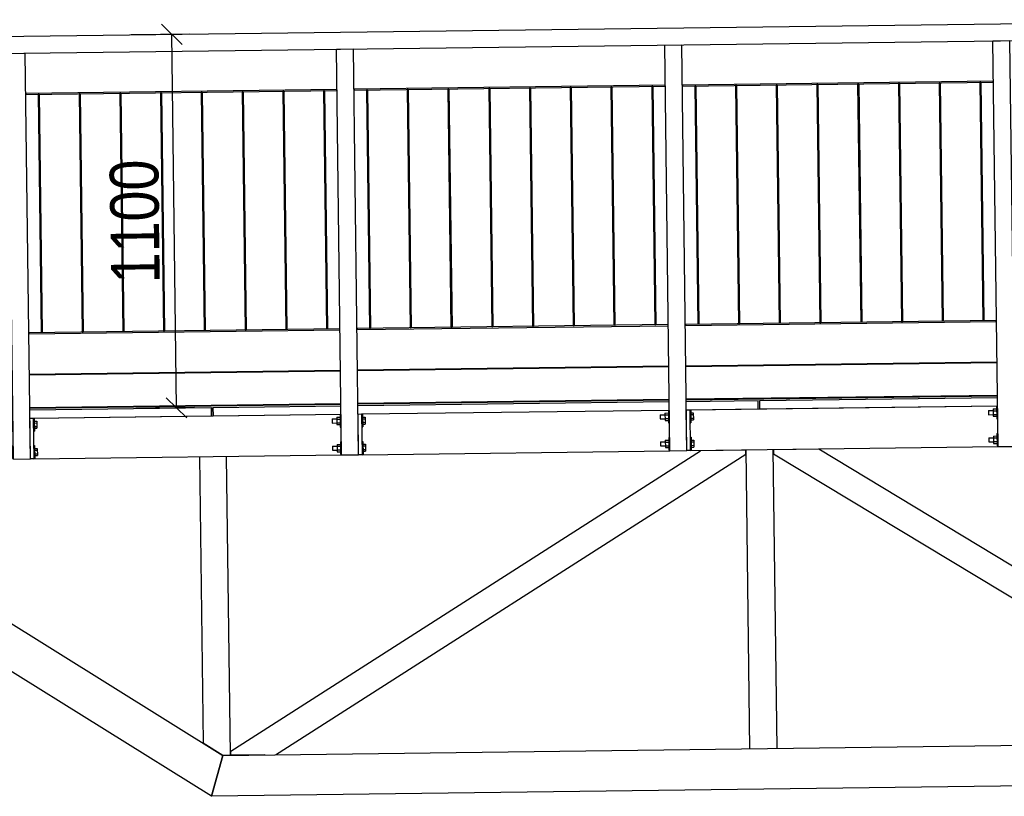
# Model space of a CAD drawing. Header units: millimetres. Extents: x 1838 to 190192, y -28 to 11710.
# Tile 69 of 80: x 132244 to 135144, y 2042 to 4329. Entities that reach past the tile are written whole.
import ezdxf

# ---------------------------------------------------------------- set-up
doc = ezdxf.new("R2010")
doc.units = ezdxf.units.MM
doc.styles.add('Arial Narrow', font='ARIALN.TTF', dxfattribs={"height": 0.2})

# ---------------------------------------------------------------- blocks, each defined once
blk = doc.blocks.new('Part-72779 - 72541')
at = {"color": 7}
for p, q in [((132301.5, 4109.6), (132298.5, 4109.5)), ((132298.5, 4109.5), (132307.4, 3407.6)), ((132301.5, 4109.6), (132310.4, 3407.6)), ((132310.4, 3407.6), (132307.4, 3407.6))]:
    blk.add_line(p, q, dxfattribs=at)
blk = doc.blocks.new('Part-72572 - 72541')
at = {"color": 7}
for p, q in [((132808.7, 3187.5), (132808.8, 3187.5)), ((132808.8, 3187.5), (132809.1, 3162.5))]:
    blk.add_line(p, q, dxfattribs=at)
blk = doc.blocks.new('Part-72573 - 72541')
at = {"color": 7}
for p, q in [((135173.3, 3217.5), (136028.5, 3228.4)), ((136028.8, 3203.4), (136028.5, 3228.4)), ((134423.6, 3208), (135123.3, 3216.9)), ((134424, 3183), (134423.6, 3208)), ((134424, 3183), (135123.7, 3191.9)), ((135183.6, 3192.6), (136028.8, 3203.4))]:
    blk.add_line(p, q, dxfattribs=at)
blk = doc.blocks.new('Part-72574 - 72541')
at = {"color": 7}
for p, q in [((131154.5, 3166.4), (131256.9, 3167.7)), ((131154.9, 3141.4), (131154.5, 3166.4)), ((131306.9, 3168.4), (132223.5, 3180)), ((132273.5, 3180.6), (132808.7, 3187.5)), ((132283.8, 3155.8), (132809, 3162.5)), ((132809, 3162.5), (132808.7, 3187.5)), ((131154.9, 3141.4), (131257.2, 3142.7)), ((131317.2, 3143.5), (132223.8, 3155))]:
    blk.add_line(p, q, dxfattribs=at)
blk = doc.blocks.new('Part-72584 - 72541')
at = {"color": 7}
for p, q in [((132842, 2162.8), (142453.5, 2285)), ((143969, 2184.3), (132808.3, 2042.4)), ((132808.3, 2042.4), (132842, 2162.8))]:
    blk.add_line(p, q, dxfattribs=at)
blk = doc.blocks.new('Part-72588 - 72541')
at = {"color": 7}
for p, q in [((131235.7, 3022.4), (131258.7, 3022.7)), ((132808.3, 2042.4), (131235.7, 3022.4)), ((131318.7, 3023.5), (131458.1, 3025.3)), ((131458.1, 3025.3), (132842, 2162.8)), ((132842, 2162.8), (132808.3, 2042.4))]:
    blk.add_line(p, q, dxfattribs=at)
blk = doc.blocks.new('Part-72590 - 72541')
at = {"color": 7}
for p, q in [((134394.2, 2182.5), (134383, 3062.5)), ((134474.2, 2183.5), (134463, 3063.5))]:
    blk.add_line(p, q, dxfattribs=at)
blk = doc.blocks.new('Part-72759 - 72541')
at = {"color": 7}
for p, q in [((133176.8, 4242.2), (133226.8, 4242.9)), ((133191.9, 3047.3), (133176.8, 4242.2)), ((133241.9, 3047.9), (133226.8, 4242.9)), ((133191.9, 3047.3), (133241.9, 3047.9))]:
    blk.add_line(p, q, dxfattribs=at)
blk = doc.blocks.new('Part-72591 - 72541')
at = {"color": 7}
for p, q in [((132773.1, 3042), (132783.8, 2200.2)), ((132864.3, 2164.1), (132853.1, 3043)), ((132783.8, 2200.2), (132842.2, 2163.8)), ((132842.2, 2163.8), (132864.3, 2164.1))]:
    blk.add_line(p, q, dxfattribs=at)
blk = doc.blocks.new('Bolt-73272 - 72541')
at = {"color": 7}
for p, q in [((132197, 3141.2), (132211, 3141.3)), ((132197, 3141.2), (132197, 3140.4)), ((132197, 3140.4), (132197.1, 3129.2)), ((132210.9, 3146.3), (132220.9, 3146.4)), ((132210.9, 3146.3), (132211.2, 3124.4)), ((132211, 3140.8), (132221, 3141)), ((132220.8, 3154), (132221.3, 3117)), ((132220.8, 3154), (132223.8, 3154)), ((132283.8, 3154.8), (132286.8, 3154.8)), ((132286.8, 3154.8), (132287.3, 3117.8)), ((132286.9, 3146.7), (132294.4, 3146.8)), ((132287, 3141.5), (132294.5, 3141.6)), ((132294.4, 3146.8), (132294.7, 3126)), ((132197.1, 3129.2), (132211.1, 3129.3)), ((132211.1, 3129.9), (132221.1, 3130)), ((132211.2, 3124.4), (132221.2, 3124.5)), ((132221.3, 3117), (132224.3, 3117)), ((132284.3, 3117.8), (132287.3, 3117.8)), ((132287.1, 3131.1), (132294.6, 3131.2)), ((132287.2, 3125.9), (132294.7, 3126)), ((132221.8, 3074), (132222.3, 3037)), ((132221.8, 3074), (132224.8, 3074)), ((132284.8, 3074.8), (132287.8, 3074.8)), ((132287.8, 3074.8), (132288.3, 3037.8)), ((132198, 3061.2), (132212, 3061.4)), ((132198, 3061.2), (132198, 3060.4)), ((132198, 3060.4), (132198.1, 3049.2)), ((132198.1, 3049.2), (132212.1, 3049.4)), ((132211.9, 3066.3), (132221.9, 3066.5)), ((132211.9, 3066.3), (132212.2, 3044.4)), ((132212, 3060.8), (132222, 3061)), ((132212.1, 3049.9), (132222.1, 3050)), ((132287.9, 3066.7), (132295.4, 3066.8)), ((132288, 3061.5), (132295.5, 3061.6)), ((132288.1, 3051.1), (132295.6, 3051.2)), ((132288.2, 3045.9), (132295.7, 3046)), ((132295.4, 3066.8), (132295.7, 3046)), ((132212.2, 3044.4), (132222.2, 3044.5)), ((132222.3, 3037), (132225.3, 3037)), ((132285.3, 3037.8), (132288.3, 3037.8))]:
    blk.add_line(p, q, dxfattribs=at)
blk = doc.blocks.new('Part-72714 - 72541')
at = {"color": 7}
for p, q in [((132813.8, 3187.5), (133190.1, 3192.3)), ((133240.1, 3192.9), (134156.7, 3204.6)), ((134206.7, 3205.2), (134418.6, 3207.9)), ((134419, 3182.9), (134418.6, 3207.9)), ((132814.1, 3162.5), (132813.8, 3187.5)), ((132814.1, 3162.5), (133190.4, 3167.3)), ((133250.4, 3168.1), (134157, 3179.6)), ((134217, 3180.4), (134419, 3182.9))]:
    blk.add_line(p, q, dxfattribs=at)
blk = doc.blocks.new('Part-72676 - 72541')
at = {"color": 7}
for p, q in [((134597, 3064.2), (134464, 3062.5)), ((134464, 3062.5), (134464.1, 3050.9)), ((134464.1, 3050.9), (135870, 2202.3)), ((136002.9, 2215.5), (134597, 3064.2)), ((135870, 2202.3), (136003, 2204)), ((136003, 2204), (136002.9, 2215.5))]:
    blk.add_line(p, q, dxfattribs=at)
blk = doc.blocks.new('Part-72677 - 72541')
at = {"color": 7}
for p, q in [((132865.1, 2175.6), (134249, 3059.8)), ((132996.7, 2164.8), (134382.1, 3049.9)), ((134382, 3061.4), (134249, 3059.8)), ((134382.1, 3049.9), (134382, 3061.4)), ((132865.3, 2164.1), (132865.1, 2175.6)), ((132865.3, 2164.1), (132965.5, 2165.4)), ((132965.5, 2164.4), (132965.5, 2165.4))]:
    blk.add_line(p, q, dxfattribs=at)
blk = doc.blocks.new('Part-72613 - 72541')
at = {"color": 7}
for p, q in [((132793.9, 2192.7), (132793.9, 2193.9)), ((132798, 2190.2), (132797.9, 2191.4)), ((132850.3, 2162.9), (132850.3, 2163.9)), ((132854.3, 2162.9), (132854.3, 2163.9))]:
    blk.add_line(p, q, dxfattribs=at)
blk = doc.blocks.new('Part-72825 - 72541')
at = {"color": 7}
for p, q in [((133177.8, 4123.7), (132262.1, 4112.1)), ((132262.2, 4109.1), (133177.8, 4120.7)), ((133177.8, 4120.7), (133177.8, 4123.7)), ((132262.1, 4112.1), (132262.2, 4109.1))]:
    blk.add_line(p, q, dxfattribs=at)
blk = doc.blocks.new('Part-72781 - 72541')
at = {"color": 7}
for p, q in [((132541.5, 4112.6), (132538.5, 4112.6)), ((132538.5, 4112.6), (132547.4, 3410.6)), ((132541.5, 4112.6), (132550.4, 3410.7)), ((132550.4, 3410.7), (132547.4, 3410.6))]:
    blk.add_line(p, q, dxfattribs=at)
blk = doc.blocks.new('Part-72758 - 72541')
at = {"color": 7}
for p, q in [((132210.1, 4229.9), (132260.1, 4230.6)), ((132225.3, 3035), (132210.1, 4229.9)), ((132275.3, 3035.7), (132260.1, 4230.6)), ((132225.3, 3035), (132275.3, 3035.7))]:
    blk.add_line(p, q, dxfattribs=at)
blk = doc.blocks.new('Part-72760 - 72541')
at = {"color": 7}
for p, q in [((134143.4, 4254.5), (134193.4, 4255.1)), ((134158.6, 3059.6), (134143.4, 4254.5)), ((134208.6, 3060.2), (134193.4, 4255.1)), ((134158.6, 3059.6), (134208.6, 3060.2))]:
    blk.add_line(p, q, dxfattribs=at)
blk = doc.blocks.new('Part-72761 - 72541')
at = {"color": 7}
for p, q in [((135110, 4266.8), (135160, 4267.4)), ((135125.2, 3071.9), (135110, 4266.8)), ((135175.2, 3072.5), (135160, 4267.4)), ((135125.2, 3071.9), (135175.2, 3072.5))]:
    blk.add_line(p, q, dxfattribs=at)
blk = doc.blocks.new('Part-72765 - 72541')
at = {"color": 7}
for p, q in [((133186.7, 3418.8), (132271.1, 3407.1)), ((132271.1, 3404.1), (133186.8, 3415.8)), ((132271.1, 3407.1), (132271.1, 3404.1)), ((133186.8, 3415.8), (133186.7, 3418.8))]:
    blk.add_line(p, q, dxfattribs=at)
blk = doc.blocks.new('Part-72766 - 72541')
at = {"color": 7}
for p, q in [((134153.3, 3431.1), (133237.7, 3419.4)), ((133237.8, 3416.4), (134153.4, 3428.1)), ((134153.4, 3428.1), (134153.3, 3431.1)), ((133237.7, 3419.4), (133237.8, 3416.4))]:
    blk.add_line(p, q, dxfattribs=at)
blk = doc.blocks.new('Part-72767 - 72541')
at = {"color": 7}
for p, q in [((135120, 3443.4), (134204.3, 3431.7)), ((134204.3, 3431.7), (134204.4, 3428.7)), ((134204.4, 3428.7), (135120, 3440.4)), ((135120, 3440.4), (135120, 3443.4))]:
    blk.add_line(p, q, dxfattribs=at)
blk = doc.blocks.new('Part-72780 - 72541')
at = {"color": 7}
for p, q in [((132421.5, 4111.1), (132418.5, 4111.1)), ((132418.5, 4111.1), (132427.4, 3409.1)), ((132421.5, 4111.1), (132430.4, 3409.2)), ((132430.4, 3409.2), (132427.4, 3409.1))]:
    blk.add_line(p, q, dxfattribs=at)
blk = doc.blocks.new('Part-72782 - 72541')
at = {"color": 7}
for p, q in [((132661.5, 4114.2), (132658.5, 4114.1)), ((132658.5, 4114.1), (132667.4, 3412.2)), ((132661.5, 4114.2), (132670.4, 3412.2)), ((132670.4, 3412.2), (132667.4, 3412.2))]:
    blk.add_line(p, q, dxfattribs=at)
blk = doc.blocks.new('Part-72783 - 72541')
at = {"color": 7}
for p, q in [((132781.5, 4115.7), (132778.5, 4115.6)), ((132778.5, 4115.6), (132787.4, 3413.7)), ((132781.5, 4115.7), (132790.4, 3413.7)), ((132790.4, 3413.7), (132787.4, 3413.7))]:
    blk.add_line(p, q, dxfattribs=at)
blk = doc.blocks.new('Part-72784 - 72541')
at = {"color": 7}
for p, q in [((132901.5, 4117.2), (132898.5, 4117.2)), ((132898.5, 4117.2), (132907.4, 3415.2)), ((132901.5, 4117.2), (132910.4, 3415.3)), ((132910.4, 3415.3), (132907.4, 3415.2))]:
    blk.add_line(p, q, dxfattribs=at)
blk = doc.blocks.new('Part-72785 - 72541')
at = {"color": 7}
for p, q in [((133021.5, 4118.7), (133018.5, 4118.7)), ((133018.5, 4118.7), (133027.4, 3416.7)), ((133021.5, 4118.7), (133030.4, 3416.8)), ((133030.4, 3416.8), (133027.4, 3416.7))]:
    blk.add_line(p, q, dxfattribs=at)
blk = doc.blocks.new('Part-72786 - 72541')
at = {"color": 7}
for p, q in [((133141.5, 4120.3), (133138.5, 4120.2)), ((133138.5, 4120.2), (133147.4, 3418.3)), ((133141.5, 4120.3), (133150.4, 3418.3)), ((133150.4, 3418.3), (133147.4, 3418.3))]:
    blk.add_line(p, q, dxfattribs=at)
blk = doc.blocks.new('Part-72787 - 72541')
at = {"color": 7}
for p, q in [((133268.1, 4121.9), (133265.1, 4121.8)), ((133265.1, 4121.8), (133274.1, 3419.9)), ((133268.1, 4121.9), (133277.1, 3419.9)), ((133277.1, 3419.9), (133274.1, 3419.9))]:
    blk.add_line(p, q, dxfattribs=at)
blk = doc.blocks.new('Part-72788 - 72541')
at = {"color": 7}
for p, q in [((133388.1, 4123.4), (133385.1, 4123.4)), ((133385.1, 4123.4), (133394.1, 3421.4)), ((133388.1, 4123.4), (133397.1, 3421.4)), ((133397.1, 3421.4), (133394.1, 3421.4))]:
    blk.add_line(p, q, dxfattribs=at)
blk = doc.blocks.new('Part-72789 - 72541')
at = {"color": 7}
for p, q in [((133508.1, 4124.9), (133505.1, 4124.9)), ((133505.1, 4124.9), (133514, 3422.9)), ((133508.1, 4124.9), (133517, 3423)), ((133517, 3423), (133514, 3422.9))]:
    blk.add_line(p, q, dxfattribs=at)
blk = doc.blocks.new('Part-72790 - 72541')
at = {"color": 7}
for p, q in [((133628.1, 4126.4), (133625.1, 4126.4)), ((133625.1, 4126.4), (133634, 3424.5)), ((133628.1, 4126.4), (133637, 3424.5)), ((133637, 3424.5), (133634, 3424.5))]:
    blk.add_line(p, q, dxfattribs=at)
blk = doc.blocks.new('Part-72791 - 72541')
at = {"color": 7}
for p, q in [((133748.1, 4128), (133745.1, 4127.9)), ((133745.1, 4127.9), (133754, 3426)), ((133748.1, 4128), (133757, 3426)), ((133757, 3426), (133754, 3426))]:
    blk.add_line(p, q, dxfattribs=at)
blk = doc.blocks.new('Part-72792 - 72541')
at = {"color": 7}
for p, q in [((133868.1, 4129.5), (133865.1, 4129.5)), ((133865.1, 4129.5), (133874, 3427.5)), ((133868.1, 4129.5), (133877, 3427.6)), ((133877, 3427.6), (133874, 3427.5))]:
    blk.add_line(p, q, dxfattribs=at)
blk = doc.blocks.new('Part-72793 - 72541')
at = {"color": 7}
for p, q in [((133988.1, 4131), (133985.1, 4131)), ((133985.1, 4131), (133994, 3429)), ((133988.1, 4131), (133997, 3429.1)), ((133997, 3429.1), (133994, 3429))]:
    blk.add_line(p, q, dxfattribs=at)
blk = doc.blocks.new('Part-72794 - 72541')
at = {"color": 7}
for p, q in [((134108.1, 4132.5), (134105.1, 4132.5)), ((134105.1, 4132.5), (134114, 3430.6)), ((134108.1, 4132.5), (134117, 3430.6)), ((134117, 3430.6), (134114, 3430.6))]:
    blk.add_line(p, q, dxfattribs=at)
blk = doc.blocks.new('Part-72795 - 72541')
at = {"color": 7}
for p, q in [((134234.8, 4134.2), (134231.8, 4134.1)), ((134231.8, 4134.1), (134240.7, 3432.2)), ((134234.8, 4134.2), (134243.7, 3432.2)), ((134243.7, 3432.2), (134240.7, 3432.2))]:
    blk.add_line(p, q, dxfattribs=at)
blk = doc.blocks.new('Part-72796 - 72541')
at = {"color": 7}
for p, q in [((134354.7, 4135.7), (134351.7, 4135.6)), ((134351.7, 4135.6), (134360.7, 3433.7)), ((134354.7, 4135.7), (134363.7, 3433.7)), ((134363.7, 3433.7), (134360.7, 3433.7))]:
    blk.add_line(p, q, dxfattribs=at)
blk = doc.blocks.new('Part-72797 - 72541')
at = {"color": 7}
for p, q in [((134474.7, 4137.2), (134471.7, 4137.2)), ((134471.7, 4137.2), (134480.7, 3435.2)), ((134474.7, 4137.2), (134483.7, 3435.3)), ((134483.7, 3435.3), (134480.7, 3435.2))]:
    blk.add_line(p, q, dxfattribs=at)
blk = doc.blocks.new('Part-72798 - 72541')
at = {"color": 7}
for p, q in [((134594.7, 4138.7), (134591.7, 4138.7)), ((134591.7, 4138.7), (134600.7, 3436.8)), ((134594.7, 4138.7), (134603.7, 3436.8)), ((134603.7, 3436.8), (134600.7, 3436.8))]:
    blk.add_line(p, q, dxfattribs=at)
blk = doc.blocks.new('Part-72799 - 72541')
at = {"color": 7}
for p, q in [((134714.7, 4140.3), (134711.7, 4140.2)), ((134711.7, 4140.2), (134720.6, 3438.3)), ((134714.7, 4140.3), (134723.6, 3438.3)), ((134723.6, 3438.3), (134720.6, 3438.3))]:
    blk.add_line(p, q, dxfattribs=at)
blk = doc.blocks.new('Part-72800 - 72541')
at = {"color": 7}
for p, q in [((134834.7, 4141.8), (134831.7, 4141.7)), ((134831.7, 4141.7), (134840.6, 3439.8)), ((134834.7, 4141.8), (134843.6, 3439.8)), ((134843.6, 3439.8), (134840.6, 3439.8))]:
    blk.add_line(p, q, dxfattribs=at)
blk = doc.blocks.new('Part-72801 - 72541')
at = {"color": 7}
for p, q in [((134954.7, 4143.3), (134951.7, 4143.3)), ((134951.7, 4143.3), (134960.6, 3441.3)), ((134954.7, 4143.3), (134963.6, 3441.4)), ((134963.6, 3441.4), (134960.6, 3441.3))]:
    blk.add_line(p, q, dxfattribs=at)
blk = doc.blocks.new('Part-72802 - 72541')
at = {"color": 7}
for p, q in [((135074.7, 4144.8), (135071.7, 4144.8)), ((135071.7, 4144.8), (135080.6, 3442.9)), ((135074.7, 4144.8), (135083.6, 3442.9)), ((135083.6, 3442.9), (135080.6, 3442.9))]:
    blk.add_line(p, q, dxfattribs=at)
blk = doc.blocks.new('Part-72823 - 72541')
at = {"color": 7}
for p, q in [((133238.8, 3297.9), (134155.4, 3309.5)), ((133238.8, 3295.9), (134155.4, 3307.5)), ((134205.4, 3310.2), (135122, 3321.9)), ((134205.4, 3308.2), (135122, 3319.9)), ((136083.1, 3334.1), (135172, 3322.5)), ((135172, 3320.5), (136083.2, 3332.1)), ((136083.1, 3334.1), (136083.3, 3324.1)), ((131305.5, 3273.3), (132222.2, 3284.9)), ((131305.6, 3271.3), (132222.2, 3282.9)), ((132272.1, 3285.6), (133188.8, 3297.2)), ((132272.2, 3283.6), (133188.8, 3295.2)), ((131023.6, 3269.7), (131255.5, 3272.6)), ((131023.6, 3267.7), (131255.6, 3270.6)), ((131024.8, 3171.7), (131023.6, 3269.7)), ((134206.6, 3212.2), (135123.2, 3223.9)), ((134206.7, 3210.2), (135123.3, 3221.9)), ((135173.2, 3224.5), (136084.4, 3236.1)), ((135173.3, 3222.5), (136084.4, 3234.1)), ((136084.4, 3236.1), (136084.3, 3244.1)), ((136084.4, 3236.1), (136084.4, 3234.1)), ((132273.4, 3187.6), (133190, 3199.2)), ((132273.4, 3185.6), (133190, 3197.2)), ((133240, 3199.9), (134156.6, 3211.6)), ((133240, 3197.9), (134156.7, 3209.6)), ((131024.8, 3171.7), (131256.8, 3174.6)), ((131024.8, 3169.7), (131256.8, 3172.6)), ((131024.8, 3169.7), (131024.8, 3171.7)), ((131306.8, 3175.3), (132223.4, 3186.9)), ((131306.8, 3173.3), (132223.4, 3184.9))]:
    blk.add_line(p, q, dxfattribs=at)
blk = doc.blocks.new('Part-72826 - 72541')
at = {"color": 7}
for p, q in [((134144.4, 4136), (133228.8, 4124.4)), ((133228.8, 4121.4), (134144.4, 4133)), ((133228.8, 4124.4), (133228.8, 4121.4)), ((134144.4, 4133), (134144.4, 4136))]:
    blk.add_line(p, q, dxfattribs=at)
blk = doc.blocks.new('Part-72827 - 72541')
at = {"color": 7}
for p, q in [((135111, 4148.3), (134195.4, 4136.7)), ((135111, 4145.3), (135111, 4148.3)), ((134195.4, 4133.7), (135111, 4145.3)), ((134195.4, 4136.7), (134195.4, 4133.7))]:
    blk.add_line(p, q, dxfattribs=at)
blk = doc.blocks.new('Part-73082 - 72541')
at = {"color": 7}
for p, q in [((131242.9, 4267.6), (136070.8, 4329)), ((136070.8, 4329), (136071.4, 4279)), ((131242.9, 4267.6), (131243.5, 4217.6)), ((131243.5, 4217.6), (136071.4, 4279))]:
    blk.add_line(p, q, dxfattribs=at)
blk = doc.blocks.new('Bolt-73263 - 72541')
at = {"color": 7}
for p, q in [((135120.7, 3190.8), (135123.7, 3190.9)), ((135120.7, 3190.8), (135121.1, 3153.8)), ((135183.7, 3191.6), (135186.7, 3191.7)), ((135186.7, 3191.7), (135187.1, 3154.7)), ((135096.8, 3178), (135110.8, 3178.2)), ((135096.8, 3178), (135096.8, 3177.2)), ((135096.8, 3177.2), (135097, 3166)), ((135097, 3166), (135111, 3166.2)), ((135110.8, 3183.2), (135120.8, 3183.3)), ((135110.8, 3183.2), (135111, 3161.2)), ((135110.8, 3177.7), (135120.8, 3177.8)), ((135111, 3166.7), (135121, 3166.9)), ((135111, 3161.2), (135121, 3161.4)), ((135186.8, 3183.6), (135194.3, 3183.7)), ((135186.8, 3178.4), (135194.3, 3178.5)), ((135187, 3168), (135194.5, 3168.1)), ((135187, 3162.8), (135194.5, 3162.9)), ((135194.3, 3183.7), (135194.5, 3162.9)), ((135121.1, 3153.8), (135124.1, 3153.9)), ((135184.1, 3154.6), (135187.1, 3154.7)), ((135111.8, 3103.2), (135121.8, 3103.3)), ((135111.8, 3103.2), (135112.1, 3081.3)), ((135121.7, 3110.9), (135122.2, 3073.9)), ((135121.7, 3110.9), (135124.7, 3110.9)), ((135184.7, 3111.7), (135187.7, 3111.7)), ((135187.7, 3111.7), (135188.1, 3074.7)), ((135187.8, 3103.6), (135195.3, 3103.7)), ((135195.3, 3103.7), (135195.5, 3082.9)), ((135097.8, 3098), (135111.8, 3098.2)), ((135097.8, 3098), (135097.9, 3097.2)), ((135097.9, 3097.2), (135098, 3086)), ((135098, 3086), (135112, 3086.2)), ((135111.9, 3097.7), (135121.8, 3097.8)), ((135112, 3086.7), (135122, 3086.9)), ((135112.1, 3081.3), (135122.1, 3081.4)), ((135122.2, 3073.9), (135125.2, 3073.9)), ((135185.1, 3074.7), (135188.1, 3074.7)), ((135187.8, 3098.4), (135195.3, 3098.5)), ((135188, 3088), (135195.5, 3088.1)), ((135188, 3082.8), (135195.5, 3082.9))]:
    blk.add_line(p, q, dxfattribs=at)
blk = doc.blocks.new('Part-73271 - 72541')
at = {"color": 7}
for p, q in [((132273.8, 3155.6), (132283.8, 3155.8)), ((132275.3, 3035.7), (132273.8, 3155.6)), ((132283.8, 3155.8), (132285.3, 3035.8)), ((132285.3, 3035.8), (132275.3, 3035.7))]:
    blk.add_line(p, q, dxfattribs=at)
blk = doc.blocks.new('Part-73236 - 72541')
at = {"color": 7}
for p, q in [((134217, 3180.4), (135123.7, 3191.9)), ((132283.8, 3155.8), (133190.4, 3167.3)), ((133250.4, 3168.1), (134157, 3179.6)), ((132285.3, 3035.8), (133191.9, 3047.3)), ((133251.9, 3048.1), (134158.6, 3059.6)), ((134218.6, 3060.4), (135125.2, 3071.9))]:
    blk.add_line(p, q, dxfattribs=at)
blk = doc.blocks.new('Part-73265 - 72541')
at = {"color": 7}
for p, q in [((134207, 3180.2), (134217, 3180.4)), ((134208.6, 3060.2), (134207, 3180.2)), ((134217, 3180.4), (134218.6, 3060.4)), ((134218.6, 3060.4), (134208.6, 3060.2))]:
    blk.add_line(p, q, dxfattribs=at)
blk = doc.blocks.new('Bolt-73266 - 72541')
at = {"color": 7}
for p, q in [((134130.2, 3165.7), (134144.2, 3165.9)), ((134130.2, 3165.7), (134130.2, 3164.9)), ((134130.2, 3164.9), (134130.4, 3153.8)), ((134144.1, 3170.9), (134154.1, 3171)), ((134144.1, 3170.9), (134144.4, 3149)), ((134144.2, 3165.4), (134154.2, 3165.5)), ((134154.1, 3178.6), (134154.5, 3141.6)), ((134154.1, 3178.6), (134157.1, 3178.6)), ((134217, 3179.4), (134220, 3179.4)), ((134220, 3179.4), (134220.5, 3142.4)), ((134220.1, 3171.3), (134227.6, 3171.4)), ((134220.2, 3166.1), (134227.7, 3166.2)), ((134227.6, 3171.4), (134227.9, 3150.6)), ((134130.4, 3153.8), (134144.4, 3153.9)), ((134144.4, 3154.4), (134154.4, 3154.6)), ((134144.4, 3149), (134154.4, 3149.1)), ((134154.5, 3141.6), (134157.5, 3141.6)), ((134217.5, 3142.4), (134220.5, 3142.4)), ((134220.3, 3155.7), (134227.8, 3155.8)), ((134220.4, 3150.5), (134227.9, 3150.6)), ((134131.2, 3085.8), (134145.2, 3085.9)), ((134131.2, 3085.8), (134131.2, 3085)), ((134131.2, 3085), (134131.4, 3073.8)), ((134131.4, 3073.8), (134145.4, 3073.9)), ((134145.2, 3090.9), (134155.2, 3091)), ((134145.2, 3090.9), (134145.4, 3069)), ((134145.2, 3085.4), (134155.2, 3085.5)), ((134145.4, 3074.4), (134155.4, 3074.6)), ((134155.1, 3098.6), (134155.5, 3061.6)), ((134155.1, 3098.6), (134158.1, 3098.6)), ((134218.1, 3099.4), (134221.1, 3099.4)), ((134221.1, 3099.4), (134221.5, 3062.4)), ((134221.2, 3091.3), (134228.7, 3091.4)), ((134221.2, 3086.1), (134228.7, 3086.2)), ((134221.4, 3075.7), (134228.9, 3075.8)), ((134228.7, 3091.4), (134228.9, 3070.6)), ((134145.4, 3069), (134155.4, 3069.1)), ((134155.5, 3061.6), (134158.5, 3061.6)), ((134218.5, 3062.4), (134221.5, 3062.4)), ((134221.4, 3070.5), (134228.9, 3070.6))]:
    blk.add_line(p, q, dxfattribs=at)
blk = doc.blocks.new('Part-73268 - 72541')
at = {"color": 7}
for p, q in [((133240.4, 3167.9), (133250.4, 3168.1)), ((133241.9, 3047.9), (133240.4, 3167.9)), ((133250.4, 3168.1), (133251.9, 3048.1)), ((133251.9, 3048.1), (133241.9, 3047.9))]:
    blk.add_line(p, q, dxfattribs=at)
blk = doc.blocks.new('Bolt-73269 - 72541')
at = {"color": 7}
for p, q in [((133187.4, 3166.3), (133187.9, 3129.3)), ((133187.4, 3166.3), (133190.4, 3166.3)), ((133250.4, 3167.1), (133253.4, 3167.1)), ((133253.4, 3167.1), (133253.9, 3130.1)), ((133163.6, 3153.5), (133177.6, 3153.6)), ((133163.6, 3153.5), (133163.6, 3152.7)), ((133163.6, 3152.7), (133163.7, 3141.5)), ((133163.7, 3141.5), (133177.7, 3141.6)), ((133177.5, 3158.6), (133187.5, 3158.7)), ((133177.5, 3158.6), (133177.8, 3136.7)), ((133177.6, 3153.1), (133187.6, 3153.2)), ((133177.7, 3142.1), (133187.7, 3142.3)), ((133177.8, 3136.7), (133187.8, 3136.8)), ((133253.5, 3159), (133261, 3159.1)), ((133253.6, 3153.8), (133261.1, 3153.9)), ((133253.7, 3143.4), (133261.2, 3143.5)), ((133253.8, 3138.2), (133261.3, 3138.3)), ((133261, 3159.1), (133261.3, 3138.3)), ((133187.9, 3129.3), (133190.9, 3129.3)), ((133250.9, 3130.1), (133253.9, 3130.1)), ((133178.5, 3078.6), (133188.5, 3078.7)), ((133178.5, 3078.6), (133178.8, 3056.7)), ((133188.5, 3086.3), (133188.9, 3049.3)), ((133188.5, 3086.3), (133191.5, 3086.3)), ((133251.4, 3087.1), (133254.4, 3087.1)), ((133254.4, 3087.1), (133254.9, 3050.1)), ((133254.5, 3079), (133262, 3079.1)), ((133254.6, 3073.8), (133262.1, 3073.9)), ((133262, 3079.1), (133262.3, 3058.3)), ((133164.6, 3073.5), (133178.6, 3073.6)), ((133164.6, 3073.5), (133164.6, 3072.7)), ((133164.6, 3072.7), (133164.8, 3061.5)), ((133164.8, 3061.5), (133178.8, 3061.6)), ((133178.6, 3073.1), (133188.6, 3073.3)), ((133178.8, 3062.2), (133188.8, 3062.3)), ((133178.8, 3056.7), (133188.8, 3056.8)), ((133188.9, 3049.3), (133191.9, 3049.3)), ((133251.9, 3050.1), (133254.9, 3050.1)), ((133254.7, 3063.4), (133262.2, 3063.5)), ((133254.8, 3058.2), (133262.3, 3058.3))]:
    blk.add_line(p, q, dxfattribs=at)
blk = doc.blocks.new('StraightDimension-76561 - 72541')
at = {"color": 174}
for p, q in [((132722.4, 4256.4), (132661.7, 4315.7)), ((132744.7, 4286.7), (132572, 4284.5)), ((132706, 3186.1), (132692, 4286.1)), ((132675.6, 3215.8), (132736.4, 3156.5)), ((132758.7, 3186.8), (132586, 3184.6))]:
    blk.add_line(p, q, dxfattribs=at)
at = {"color": 30, "style": 'Arial Narrow'}
blk.add_text('1100', height=143.16, rotation=90.7279, dxfattribs=at).set_placement((132656.4, 3553.2))

msp = doc.modelspace()

# ---------------------------------------------------------------- block references
for name in ['Part-73082 - 72541', 'StraightDimension-76561 - 72541', 'Part-72761 - 72541', 'Part-72759 - 72541', 'Part-72760 - 72541', 'Part-72758 - 72541', 'Part-72827 - 72541', 'Part-72825 - 72541', 'Part-72785 - 72541', 'Part-72786 - 72541', 'Part-72826 - 72541', 'Part-72787 - 72541', 'Part-72788 - 72541', 'Part-72789 - 72541', 'Part-72790 - 72541', 'Part-72791 - 72541', 'Part-72792 - 72541', 'Part-72793 - 72541', 'Part-72794 - 72541', 'Part-72795 - 72541', 'Part-72796 - 72541', 'Part-72797 - 72541', 'Part-72798 - 72541', 'Part-72799 - 72541', 'Part-72800 - 72541', 'Part-72801 - 72541', 'Part-72802 - 72541', 'Part-72779 - 72541', 'Part-72780 - 72541', 'Part-72781 - 72541', 'Part-72782 - 72541', 'Part-72783 - 72541', 'Part-72784 - 72541', 'Part-72766 - 72541', 'Part-72767 - 72541', 'Part-72765 - 72541', 'Part-72823 - 72541', 'Part-73236 - 72541', 'Part-72573 - 72541', 'Part-72714 - 72541', 'Bolt-73263 - 72541', 'Part-72574 - 72541', 'Part-72572 - 72541', 'Bolt-73269 - 72541', 'Part-73268 - 72541', 'Bolt-73266 - 72541', 'Part-73265 - 72541', 'Bolt-73272 - 72541', 'Part-73271 - 72541', 'Part-72677 - 72541', 'Part-72590 - 72541', 'Part-72676 - 72541', 'Part-72588 - 72541', 'Part-72591 - 72541', 'Part-72584 - 72541', 'Part-72613 - 72541']:
    msp.add_blockref(name, (0, 0))

doc.saveas('drawing.dxf')
